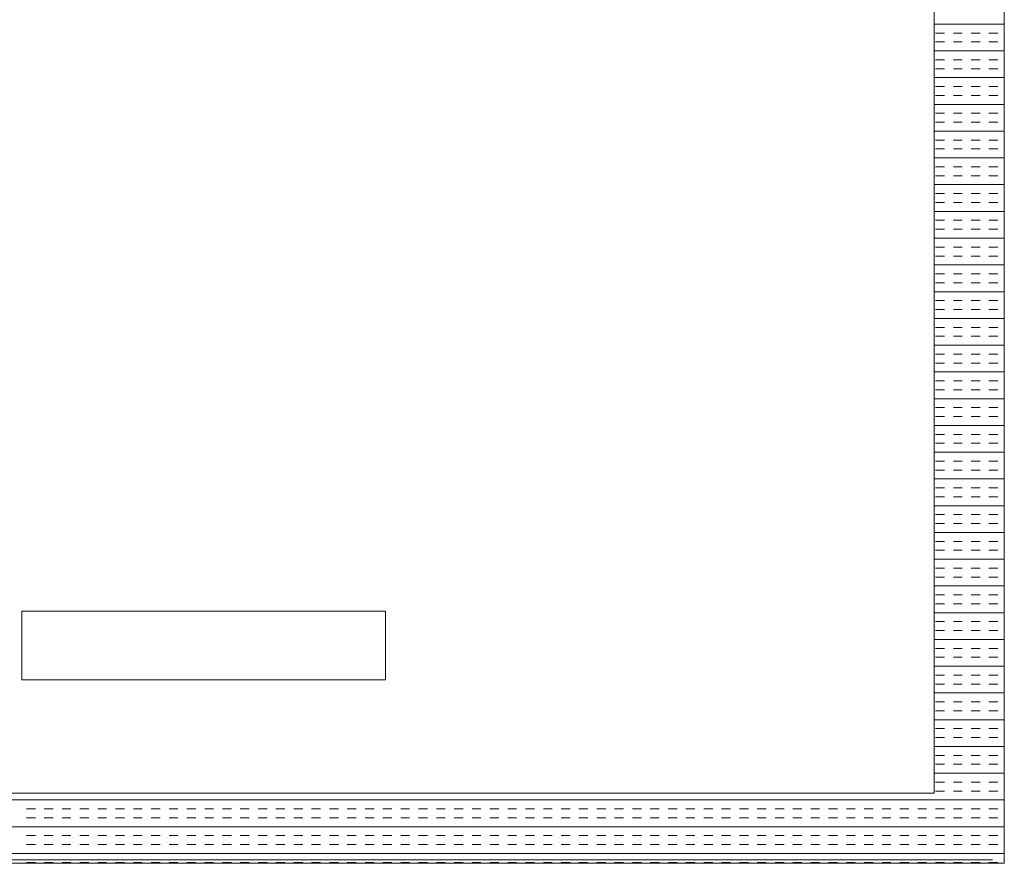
# Model space of a CAD drawing. Header units: millimetres. Extents: x 99250 to 122845, y -19292 to 18303.
# Tile 62 of 99: x 116584 to 116936, y 12854 to 13155. Entities that reach past the tile are written whole.
import ezdxf

# ---------------------------------------------------------------- set-up
doc = ezdxf.new("R2010")
doc.units = ezdxf.units.MM
doc.header["$MEASUREMENT"] = 0
doc.layers.add('IRISH HOUSE_HYD AIRPORT_DRAINAGE LAYOUT 1$0$GREY SCALE', color=8, linetype='Continuous')
doc.layers.add('IRISH HOUSE_HYD AIRPORT_DRAINAGE LAYOUT 1$0$GREYSCALE', color=8, linetype='Continuous', lineweight=0)
doc.layers.add('M-MEP-ELPR-EQUIP', color=6, linetype='Continuous', lineweight=20)

# ---------------------------------------------------------------- blocks, each defined once
blk = doc.blocks.new('IRISH HOUSE_HYD AIRPORT_DRAINAGE LAYOUT 1$0$FLOOR PLAN')
at = {"layer": 'IRISH HOUSE_HYD AIRPORT_DRAINAGE LAYOUT 1$0$GREYSCALE', "color": 8, "lineweight": 0, "ltscale": 0.25}
for p, q in [((16935.84, 12854.21), (16935.84, 13455.66)), ((16910.78, 12879.27), (16910.78, 13430.6)), ((16585.01, 12944.21), (16714.83, 12944.21)), ((16585.01, 12919.65), (16585.01, 12944.21)), ((16714.83, 12944.21), (16714.83, 12919.65)), ((16714.83, 12919.65), (16585.01, 12919.65)), ((16359.44, 12879.27), (16910.78, 12879.27)), ((16334.38, 12854.21), (16935.84, 12854.21))]:
    blk.add_line(p, q, dxfattribs=at)
at = {"layer": 'IRISH HOUSE_HYD AIRPORT_DRAINAGE LAYOUT 1$0$GREYSCALE', "color": 8, "lineweight": 0}
for p, q in [((16910.78, 13153.71), (16935.84, 13153.71)), ((16911.27, 13150.52), (16914.45, 13150.52)), ((16917.64, 13150.52), (16920.82, 13150.52)), ((16924, 13150.52), (16927.18, 13150.52)), ((16930.37, 13150.52), (16933.55, 13150.52)), ((16911.27, 13147.34), (16914.45, 13147.34)), ((16917.64, 13147.34), (16920.82, 13147.34)), ((16924, 13147.34), (16927.18, 13147.34)), ((16930.37, 13147.34), (16933.55, 13147.34)), ((16910.78, 13144.16), (16935.84, 13144.16)), ((16911.27, 13140.97), (16914.45, 13140.97)), ((16917.64, 13140.97), (16920.82, 13140.97)), ((16924, 13140.97), (16927.18, 13140.97)), ((16930.37, 13140.97), (16933.55, 13140.97)), ((16911.27, 13137.79), (16914.45, 13137.79)), ((16917.64, 13137.79), (16920.82, 13137.79)), ((16924, 13137.79), (16927.18, 13137.79)), ((16930.37, 13137.79), (16933.55, 13137.79)), ((16910.78, 13134.61), (16935.84, 13134.61)), ((16911.27, 13131.43), (16914.45, 13131.43)), ((16917.64, 13131.43), (16920.82, 13131.43)), ((16924, 13131.43), (16927.18, 13131.43)), ((16930.37, 13131.43), (16933.55, 13131.43)), ((16911.27, 13128.24), (16914.45, 13128.24)), ((16917.64, 13128.24), (16920.82, 13128.24)), ((16924, 13128.24), (16927.18, 13128.24)), ((16930.37, 13128.24), (16933.55, 13128.24)), ((16910.78, 13125.06), (16935.84, 13125.06)), ((16911.27, 13121.88), (16914.45, 13121.88)), ((16911.27, 13118.7), (16914.45, 13118.7)), ((16917.64, 13121.88), (16920.82, 13121.88)), ((16917.64, 13118.7), (16920.82, 13118.7)), ((16924, 13121.88), (16927.18, 13121.88)), ((16924, 13118.7), (16927.18, 13118.7)), ((16930.37, 13121.88), (16933.55, 13121.88)), ((16930.37, 13118.7), (16933.55, 13118.7)), ((16910.78, 13115.51), (16935.84, 13115.51)), ((16911.27, 13112.33), (16914.45, 13112.33)), ((16917.64, 13112.33), (16920.82, 13112.33)), ((16924, 13112.33), (16927.18, 13112.33)), ((16930.37, 13112.33), (16933.55, 13112.33)), ((16911.27, 13109.15), (16914.45, 13109.15)), ((16917.64, 13109.15), (16920.82, 13109.15)), ((16924, 13109.15), (16927.18, 13109.15)), ((16930.37, 13109.15), (16933.55, 13109.15)), ((16910.78, 13105.97), (16935.84, 13105.97)), ((16911.27, 13102.78), (16914.45, 13102.78)), ((16917.64, 13102.78), (16920.82, 13102.78)), ((16924, 13102.78), (16927.18, 13102.78)), ((16930.37, 13102.78), (16933.55, 13102.78)), ((16911.27, 13099.6), (16914.45, 13099.6)), ((16917.64, 13099.6), (16920.82, 13099.6)), ((16924, 13099.6), (16927.18, 13099.6)), ((16930.37, 13099.6), (16933.55, 13099.6)), ((16910.78, 13096.42), (16935.84, 13096.42)), ((16911.27, 13093.23), (16914.45, 13093.23)), ((16917.64, 13093.23), (16920.82, 13093.23)), ((16924, 13093.23), (16927.18, 13093.23)), ((16930.37, 13093.23), (16933.55, 13093.23)), ((16910.78, 13086.87), (16935.84, 13086.87)), ((16911.27, 13090.05), (16914.45, 13090.05)), ((16917.64, 13090.05), (16920.82, 13090.05)), ((16924, 13090.05), (16927.18, 13090.05)), ((16930.37, 13090.05), (16933.55, 13090.05)), ((16911.27, 13083.69), (16914.45, 13083.69)), ((16917.64, 13083.69), (16920.82, 13083.69)), ((16924, 13083.69), (16927.18, 13083.69)), ((16930.37, 13083.69), (16933.55, 13083.69)), ((16911.27, 13080.5), (16914.45, 13080.5)), ((16917.64, 13080.5), (16920.82, 13080.5)), ((16924, 13080.5), (16927.18, 13080.5)), ((16930.37, 13080.5), (16933.55, 13080.5)), ((16910.78, 13077.32), (16935.84, 13077.32)), ((16911.27, 13074.14), (16914.45, 13074.14)), ((16917.64, 13074.14), (16920.82, 13074.14)), ((16924, 13074.14), (16927.18, 13074.14)), ((16930.37, 13074.14), (16933.55, 13074.14)), ((16911.27, 13070.96), (16914.45, 13070.96)), ((16917.64, 13070.96), (16920.82, 13070.96)), ((16924, 13070.96), (16927.18, 13070.96)), ((16930.37, 13070.96), (16933.55, 13070.96)), ((16910.78, 13067.77), (16935.84, 13067.77)), ((16911.27, 13064.59), (16914.45, 13064.59)), ((16917.64, 13064.59), (16920.82, 13064.59)), ((16924, 13064.59), (16927.18, 13064.59)), ((16930.37, 13064.59), (16933.55, 13064.59)), ((16911.27, 13061.41), (16914.45, 13061.41)), ((16917.64, 13061.41), (16920.82, 13061.41)), ((16924, 13061.41), (16927.18, 13061.41)), ((16930.37, 13061.41), (16933.55, 13061.41)), ((16910.78, 13058.22), (16935.84, 13058.22)), ((16911.27, 13055.04), (16914.45, 13055.04)), ((16911.27, 13051.86), (16914.45, 13051.86)), ((16917.64, 13055.04), (16920.82, 13055.04)), ((16917.64, 13051.86), (16920.82, 13051.86)), ((16924, 13055.04), (16927.18, 13055.04)), ((16924, 13051.86), (16927.18, 13051.86)), ((16930.37, 13055.04), (16933.55, 13055.04)), ((16930.37, 13051.86), (16933.55, 13051.86)), ((16910.78, 13048.68), (16935.84, 13048.68)), ((16911.27, 13045.49), (16914.45, 13045.49)), ((16917.64, 13045.49), (16920.82, 13045.49)), ((16924, 13045.49), (16927.18, 13045.49)), ((16930.37, 13045.49), (16933.55, 13045.49)), ((16911.27, 13042.31), (16914.45, 13042.31)), ((16917.64, 13042.31), (16920.82, 13042.31)), ((16924, 13042.31), (16927.18, 13042.31)), ((16930.37, 13042.31), (16933.55, 13042.31)), ((16910.78, 13039.13), (16935.84, 13039.13)), ((16911.27, 13035.95), (16914.45, 13035.95)), ((16917.64, 13035.95), (16920.82, 13035.95)), ((16924, 13035.95), (16927.18, 13035.95)), ((16930.37, 13035.95), (16933.55, 13035.95)), ((16911.27, 13032.76), (16914.45, 13032.76)), ((16917.64, 13032.76), (16920.82, 13032.76)), ((16924, 13032.76), (16927.18, 13032.76)), ((16930.37, 13032.76), (16933.55, 13032.76)), ((16910.78, 13029.58), (16935.84, 13029.58)), ((16911.27, 13026.4), (16914.45, 13026.4)), ((16917.64, 13026.4), (16920.82, 13026.4)), ((16924, 13026.4), (16927.18, 13026.4)), ((16930.37, 13026.4), (16933.55, 13026.4)), ((16910.78, 13020.03), (16935.84, 13020.03)), ((16911.27, 13023.22), (16914.45, 13023.22)), ((16917.64, 13023.22), (16920.82, 13023.22)), ((16924, 13023.22), (16927.18, 13023.22)), ((16930.37, 13023.22), (16933.55, 13023.22)), ((16911.27, 13016.85), (16914.45, 13016.85)), ((16917.64, 13016.85), (16920.82, 13016.85)), ((16924, 13016.85), (16927.18, 13016.85)), ((16930.37, 13016.85), (16933.55, 13016.85)), ((16911.27, 13013.67), (16914.45, 13013.67)), ((16917.64, 13013.67), (16920.82, 13013.67)), ((16924, 13013.67), (16927.18, 13013.67)), ((16930.37, 13013.67), (16933.55, 13013.67)), ((16910.78, 13010.48), (16935.84, 13010.48)), ((16911.27, 13007.3), (16914.45, 13007.3)), ((16917.64, 13007.3), (16920.82, 13007.3)), ((16924, 13007.3), (16927.18, 13007.3)), ((16930.37, 13007.3), (16933.55, 13007.3)), ((16911.27, 13004.12), (16914.45, 13004.12)), ((16917.64, 13004.12), (16920.82, 13004.12)), ((16924, 13004.12), (16927.18, 13004.12)), ((16930.37, 13004.12), (16933.55, 13004.12)), ((16910.78, 13000.94), (16935.84, 13000.94)), ((16911.27, 12997.75), (16914.45, 12997.75)), ((16917.64, 12997.75), (16920.82, 12997.75)), ((16924, 12997.75), (16927.18, 12997.75)), ((16930.37, 12997.75), (16933.55, 12997.75)), ((16911.27, 12994.57), (16914.45, 12994.57)), ((16917.64, 12994.57), (16920.82, 12994.57)), ((16924, 12994.57), (16927.18, 12994.57)), ((16930.37, 12994.57), (16933.55, 12994.57)), ((16910.78, 12991.39), (16935.84, 12991.39)), ((16911.27, 12988.21), (16914.45, 12988.21)), ((16911.27, 12985.02), (16914.45, 12985.02)), ((16917.64, 12988.21), (16920.82, 12988.21)), ((16917.64, 12985.02), (16920.82, 12985.02)), ((16924, 12988.21), (16927.18, 12988.21)), ((16924, 12985.02), (16927.18, 12985.02)), ((16930.37, 12988.21), (16933.55, 12988.21)), ((16930.37, 12985.02), (16933.55, 12985.02)), ((16910.78, 12981.84), (16935.84, 12981.84)), ((16911.27, 12978.66), (16914.45, 12978.66)), ((16917.64, 12978.66), (16920.82, 12978.66)), ((16924, 12978.66), (16927.18, 12978.66)), ((16930.37, 12978.66), (16933.55, 12978.66)), ((16911.27, 12975.47), (16914.45, 12975.47)), ((16917.64, 12975.47), (16920.82, 12975.47)), ((16924, 12975.47), (16927.18, 12975.47)), ((16930.37, 12975.47), (16933.55, 12975.47)), ((16910.78, 12972.29), (16935.84, 12972.29)), ((16911.27, 12969.11), (16914.45, 12969.11)), ((16917.64, 12969.11), (16920.82, 12969.11)), ((16924, 12969.11), (16927.18, 12969.11)), ((16930.37, 12969.11), (16933.55, 12969.11)), ((16911.27, 12965.93), (16914.45, 12965.93)), ((16917.64, 12965.93), (16920.82, 12965.93)), ((16924, 12965.93), (16927.18, 12965.93)), ((16930.37, 12965.93), (16933.55, 12965.93)), ((16910.78, 12962.74), (16935.84, 12962.74)), ((16911.27, 12959.56), (16914.45, 12959.56)), ((16917.64, 12959.56), (16920.82, 12959.56)), ((16924, 12959.56), (16927.18, 12959.56)), ((16930.37, 12959.56), (16933.55, 12959.56)), ((16910.78, 12953.2), (16935.84, 12953.2)), ((16911.27, 12956.38), (16914.45, 12956.38)), ((16917.64, 12956.38), (16920.82, 12956.38)), ((16924, 12956.38), (16927.18, 12956.38)), ((16930.37, 12956.38), (16933.55, 12956.38)), ((16911.27, 12950.01), (16914.45, 12950.01)), ((16917.64, 12950.01), (16920.82, 12950.01)), ((16924, 12950.01), (16927.18, 12950.01)), ((16930.37, 12950.01), (16933.55, 12950.01)), ((16911.27, 12946.83), (16914.45, 12946.83)), ((16917.64, 12946.83), (16920.82, 12946.83)), ((16924, 12946.83), (16927.18, 12946.83)), ((16930.37, 12946.83), (16933.55, 12946.83)), ((16910.78, 12943.65), (16935.84, 12943.65)), ((16911.27, 12940.47), (16914.45, 12940.47)), ((16917.64, 12940.47), (16920.82, 12940.47)), ((16924, 12940.47), (16927.18, 12940.47)), ((16930.37, 12940.47), (16933.55, 12940.47)), ((16911.27, 12937.28), (16914.45, 12937.28)), ((16917.64, 12937.28), (16920.82, 12937.28)), ((16924, 12937.28), (16927.18, 12937.28)), ((16930.37, 12937.28), (16933.55, 12937.28)), ((16910.78, 12934.1), (16935.84, 12934.1)), ((16911.27, 12930.92), (16914.45, 12930.92)), ((16917.64, 12930.92), (16920.82, 12930.92)), ((16924, 12930.92), (16927.18, 12930.92)), ((16930.37, 12930.92), (16933.55, 12930.92)), ((16911.27, 12927.73), (16914.45, 12927.73)), ((16917.64, 12927.73), (16920.82, 12927.73)), ((16924, 12927.73), (16927.18, 12927.73)), ((16930.37, 12927.73), (16933.55, 12927.73)), ((16910.78, 12924.55), (16935.84, 12924.55)), ((16911.27, 12921.37), (16914.45, 12921.37)), ((16911.27, 12918.19), (16914.45, 12918.19)), ((16917.64, 12921.37), (16920.82, 12921.37)), ((16917.64, 12918.19), (16920.82, 12918.19)), ((16924, 12921.37), (16927.18, 12921.37)), ((16924, 12918.19), (16927.18, 12918.19)), ((16930.37, 12921.37), (16933.55, 12921.37)), ((16930.37, 12918.19), (16933.55, 12918.19)), ((16910.78, 12915), (16935.84, 12915)), ((16911.27, 12911.82), (16914.45, 12911.82)), ((16917.64, 12911.82), (16920.82, 12911.82)), ((16924, 12911.82), (16927.18, 12911.82)), ((16930.37, 12911.82), (16933.55, 12911.82)), ((16911.27, 12908.64), (16914.45, 12908.64)), ((16917.64, 12908.64), (16920.82, 12908.64)), ((16924, 12908.64), (16927.18, 12908.64)), ((16930.37, 12908.64), (16933.55, 12908.64)), ((16910.78, 12905.46), (16935.84, 12905.46)), ((16911.27, 12902.27), (16914.45, 12902.27)), ((16917.64, 12902.27), (16920.82, 12902.27)), ((16924, 12902.27), (16927.18, 12902.27)), ((16930.37, 12902.27), (16933.55, 12902.27)), ((16911.27, 12899.09), (16914.45, 12899.09)), ((16917.64, 12899.09), (16920.82, 12899.09)), ((16924, 12899.09), (16927.18, 12899.09)), ((16930.37, 12899.09), (16933.55, 12899.09)), ((16910.78, 12895.91), (16935.84, 12895.91)), ((16911.27, 12892.72), (16914.45, 12892.72)), ((16917.64, 12892.72), (16920.82, 12892.72)), ((16924, 12892.72), (16927.18, 12892.72)), ((16930.37, 12892.72), (16933.55, 12892.72)), ((16910.78, 12886.36), (16935.84, 12886.36)), ((16911.27, 12889.54), (16914.45, 12889.54)), ((16917.64, 12889.54), (16920.82, 12889.54)), ((16924, 12889.54), (16927.18, 12889.54)), ((16930.37, 12889.54), (16933.55, 12889.54)), ((16911.27, 12883.18), (16914.45, 12883.18)), ((16917.64, 12883.18), (16920.82, 12883.18)), ((16924, 12883.18), (16927.18, 12883.18)), ((16930.37, 12883.18), (16933.55, 12883.18)), ((16911.27, 12879.99), (16914.45, 12879.99)), ((16917.64, 12879.99), (16920.82, 12879.99)), ((16924, 12879.99), (16927.18, 12879.99)), ((16930.37, 12879.99), (16933.55, 12879.99)), ((16334.38, 12876.81), (16935.84, 12876.81)), ((16359.44, 12879.27, 59.1), (16910.78, 12879.27, 59.1)), ((16586.64, 12873.63), (16589.82, 12873.63)), ((16593, 12873.63), (16596.18, 12873.63)), ((16599.37, 12873.63), (16602.55, 12873.63)), ((16605.73, 12873.63), (16608.91, 12873.63)), ((16612.1, 12873.63), (16615.28, 12873.63)), ((16618.46, 12873.63), (16621.65, 12873.63)), ((16624.83, 12873.63), (16628.01, 12873.63)), ((16631.19, 12873.63), (16634.38, 12873.63)), ((16637.56, 12873.63), (16640.74, 12873.63)), ((16643.92, 12873.63), (16647.11, 12873.63)), ((16650.29, 12873.63), (16653.47, 12873.63)), ((16656.66, 12873.63), (16659.84, 12873.63)), ((16663.02, 12873.63), (16666.2, 12873.63)), ((16669.39, 12873.63), (16672.57, 12873.63)), ((16675.75, 12873.63), (16678.93, 12873.63)), ((16682.12, 12873.63), (16685.3, 12873.63)), ((16688.48, 12873.63), (16691.67, 12873.63)), ((16694.85, 12873.63), (16698.03, 12873.63)), ((16701.21, 12873.63), (16704.4, 12873.63)), ((16707.58, 12873.63), (16710.76, 12873.63)), ((16713.94, 12873.63), (16717.13, 12873.63)), ((16720.31, 12873.63), (16723.49, 12873.63)), ((16726.67, 12873.63), (16729.86, 12873.63)), ((16733.04, 12873.63), (16736.22, 12873.63)), ((16739.41, 12873.63), (16742.59, 12873.63)), ((16745.77, 12873.63), (16748.95, 12873.63)), ((16752.14, 12873.63), (16755.32, 12873.63)), ((16758.5, 12873.63), (16761.68, 12873.63)), ((16764.87, 12873.63), (16768.05, 12873.63)), ((16771.23, 12873.63), (16774.42, 12873.63)), ((16777.6, 12873.63), (16780.78, 12873.63)), ((16783.96, 12873.63), (16787.15, 12873.63)), ((16790.33, 12873.63), (16793.51, 12873.63)), ((16796.69, 12873.63), (16799.88, 12873.63)), ((16803.06, 12873.63), (16806.24, 12873.63)), ((16809.42, 12873.63), (16812.61, 12873.63)), ((16815.79, 12873.63), (16818.97, 12873.63)), ((16822.16, 12873.63), (16825.34, 12873.63)), ((16828.52, 12873.63), (16831.7, 12873.63)), ((16834.89, 12873.63), (16838.07, 12873.63)), ((16841.25, 12873.63), (16844.43, 12873.63)), ((16847.62, 12873.63), (16850.8, 12873.63)), ((16853.98, 12873.63), (16857.17, 12873.63)), ((16860.35, 12873.63), (16863.53, 12873.63)), ((16866.71, 12873.63), (16869.9, 12873.63)), ((16873.08, 12873.63), (16876.26, 12873.63)), ((16879.44, 12873.63), (16882.63, 12873.63)), ((16885.81, 12873.63), (16888.99, 12873.63)), ((16892.17, 12873.63), (16895.36, 12873.63)), ((16898.54, 12873.63), (16901.72, 12873.63)), ((16904.91, 12873.63), (16908.09, 12873.63)), ((16911.27, 12873.63), (16914.45, 12873.63)), ((16917.64, 12873.63), (16920.82, 12873.63)), ((16924, 12873.63), (16927.18, 12873.63)), ((16930.37, 12873.63), (16933.55, 12873.63)), ((16586.64, 12870.45), (16589.82, 12870.45)), ((16593, 12870.45), (16596.18, 12870.45)), ((16599.37, 12870.45), (16602.55, 12870.45)), ((16605.73, 12870.45), (16608.91, 12870.45)), ((16612.1, 12870.45), (16615.28, 12870.45)), ((16618.46, 12870.45), (16621.65, 12870.45)), ((16624.83, 12870.45), (16628.01, 12870.45)), ((16631.19, 12870.45), (16634.38, 12870.45)), ((16637.56, 12870.45), (16640.74, 12870.45)), ((16643.92, 12870.45), (16647.11, 12870.45)), ((16650.29, 12870.45), (16653.47, 12870.45)), ((16656.66, 12870.45), (16659.84, 12870.45)), ((16663.02, 12870.45), (16666.2, 12870.45)), ((16669.39, 12870.45), (16672.57, 12870.45)), ((16675.75, 12870.45), (16678.93, 12870.45)), ((16682.12, 12870.45), (16685.3, 12870.45)), ((16688.48, 12870.45), (16691.67, 12870.45)), ((16694.85, 12870.45), (16698.03, 12870.45)), ((16701.21, 12870.45), (16704.4, 12870.45)), ((16707.58, 12870.45), (16710.76, 12870.45)), ((16713.94, 12870.45), (16717.13, 12870.45)), ((16720.31, 12870.45), (16723.49, 12870.45)), ((16726.67, 12870.45), (16729.86, 12870.45)), ((16733.04, 12870.45), (16736.22, 12870.45)), ((16739.41, 12870.45), (16742.59, 12870.45)), ((16745.77, 12870.45), (16748.95, 12870.45)), ((16752.14, 12870.45), (16755.32, 12870.45)), ((16758.5, 12870.45), (16761.68, 12870.45)), ((16764.87, 12870.45), (16768.05, 12870.45)), ((16771.23, 12870.45), (16774.42, 12870.45)), ((16777.6, 12870.45), (16780.78, 12870.45)), ((16783.96, 12870.45), (16787.15, 12870.45)), ((16790.33, 12870.45), (16793.51, 12870.45)), ((16796.69, 12870.45), (16799.88, 12870.45)), ((16803.06, 12870.45), (16806.24, 12870.45)), ((16809.42, 12870.45), (16812.61, 12870.45)), ((16815.79, 12870.45), (16818.97, 12870.45)), ((16822.16, 12870.45), (16825.34, 12870.45)), ((16828.52, 12870.45), (16831.7, 12870.45)), ((16834.89, 12870.45), (16838.07, 12870.45)), ((16841.25, 12870.45), (16844.43, 12870.45)), ((16847.62, 12870.45), (16850.8, 12870.45)), ((16853.98, 12870.45), (16857.17, 12870.45)), ((16860.35, 12870.45), (16863.53, 12870.45)), ((16866.71, 12870.45), (16869.9, 12870.45)), ((16873.08, 12870.45), (16876.26, 12870.45)), ((16879.44, 12870.45), (16882.63, 12870.45)), ((16885.81, 12870.45), (16888.99, 12870.45)), ((16892.17, 12870.45), (16895.36, 12870.45)), ((16898.54, 12870.45), (16901.72, 12870.45)), ((16904.91, 12870.45), (16908.09, 12870.45)), ((16911.27, 12870.45), (16914.45, 12870.45)), ((16917.64, 12870.45), (16920.82, 12870.45)), ((16924, 12870.45), (16927.18, 12870.45)), ((16930.37, 12870.45), (16933.55, 12870.45)), ((16334.38, 12867.26), (16935.84, 12867.26)), ((16586.64, 12864.08), (16589.82, 12864.08)), ((16593, 12864.08), (16596.18, 12864.08)), ((16599.37, 12864.08), (16602.55, 12864.08)), ((16605.73, 12864.08), (16608.91, 12864.08)), ((16612.1, 12864.08), (16615.28, 12864.08)), ((16618.46, 12864.08), (16621.65, 12864.08)), ((16624.83, 12864.08), (16628.01, 12864.08)), ((16631.19, 12864.08), (16634.38, 12864.08)), ((16637.56, 12864.08), (16640.74, 12864.08)), ((16643.92, 12864.08), (16647.11, 12864.08)), ((16650.29, 12864.08), (16653.47, 12864.08)), ((16656.66, 12864.08), (16659.84, 12864.08)), ((16663.02, 12864.08), (16666.2, 12864.08)), ((16669.39, 12864.08), (16672.57, 12864.08)), ((16675.75, 12864.08), (16678.93, 12864.08)), ((16682.12, 12864.08), (16685.3, 12864.08)), ((16688.48, 12864.08), (16691.67, 12864.08)), ((16694.85, 12864.08), (16698.03, 12864.08)), ((16701.21, 12864.08), (16704.4, 12864.08)), ((16707.58, 12864.08), (16710.76, 12864.08)), ((16713.94, 12864.08), (16717.13, 12864.08)), ((16720.31, 12864.08), (16723.49, 12864.08)), ((16726.67, 12864.08), (16729.86, 12864.08)), ((16733.04, 12864.08), (16736.22, 12864.08)), ((16739.41, 12864.08), (16742.59, 12864.08)), ((16745.77, 12864.08), (16748.95, 12864.08)), ((16752.14, 12864.08), (16755.32, 12864.08)), ((16758.5, 12864.08), (16761.68, 12864.08)), ((16764.87, 12864.08), (16768.05, 12864.08)), ((16771.23, 12864.08), (16774.42, 12864.08)), ((16777.6, 12864.08), (16780.78, 12864.08)), ((16783.96, 12864.08), (16787.15, 12864.08)), ((16790.33, 12864.08), (16793.51, 12864.08)), ((16796.69, 12864.08), (16799.88, 12864.08)), ((16803.06, 12864.08), (16806.24, 12864.08)), ((16809.42, 12864.08), (16812.61, 12864.08)), ((16815.79, 12864.08), (16818.97, 12864.08)), ((16822.16, 12864.08), (16825.34, 12864.08)), ((16828.52, 12864.08), (16831.7, 12864.08)), ((16834.89, 12864.08), (16838.07, 12864.08)), ((16841.25, 12864.08), (16844.43, 12864.08)), ((16847.62, 12864.08), (16850.8, 12864.08)), ((16853.98, 12864.08), (16857.17, 12864.08)), ((16860.35, 12864.08), (16863.53, 12864.08)), ((16866.71, 12864.08), (16869.9, 12864.08)), ((16873.08, 12864.08), (16876.26, 12864.08)), ((16879.44, 12864.08), (16882.63, 12864.08)), ((16885.81, 12864.08), (16888.99, 12864.08)), ((16892.17, 12864.08), (16895.36, 12864.08)), ((16898.54, 12864.08), (16901.72, 12864.08)), ((16904.91, 12864.08), (16908.09, 12864.08)), ((16911.27, 12864.08), (16914.45, 12864.08)), ((16917.64, 12864.08), (16920.82, 12864.08)), ((16924, 12864.08), (16927.18, 12864.08)), ((16930.37, 12864.08), (16933.55, 12864.08)), ((16586.64, 12860.9), (16589.82, 12860.9)), ((16593, 12860.9), (16596.18, 12860.9)), ((16599.37, 12860.9), (16602.55, 12860.9)), ((16605.73, 12860.9), (16608.91, 12860.9)), ((16612.1, 12860.9), (16615.28, 12860.9)), ((16618.46, 12860.9), (16621.65, 12860.9)), ((16624.83, 12860.9), (16628.01, 12860.9)), ((16631.19, 12860.9), (16634.38, 12860.9)), ((16637.56, 12860.9), (16640.74, 12860.9)), ((16643.92, 12860.9), (16647.11, 12860.9)), ((16650.29, 12860.9), (16653.47, 12860.9)), ((16656.66, 12860.9), (16659.84, 12860.9)), ((16663.02, 12860.9), (16666.2, 12860.9)), ((16669.39, 12860.9), (16672.57, 12860.9)), ((16675.75, 12860.9), (16678.93, 12860.9)), ((16682.12, 12860.9), (16685.3, 12860.9)), ((16688.48, 12860.9), (16691.67, 12860.9)), ((16694.85, 12860.9), (16698.03, 12860.9)), ((16701.21, 12860.9), (16704.4, 12860.9)), ((16707.58, 12860.9), (16710.76, 12860.9)), ((16713.94, 12860.9), (16717.13, 12860.9)), ((16720.31, 12860.9), (16723.49, 12860.9)), ((16726.67, 12860.9), (16729.86, 12860.9)), ((16733.04, 12860.9), (16736.22, 12860.9)), ((16739.41, 12860.9), (16742.59, 12860.9)), ((16745.77, 12860.9), (16748.95, 12860.9)), ((16752.14, 12860.9), (16755.32, 12860.9)), ((16758.5, 12860.9), (16761.68, 12860.9)), ((16764.87, 12860.9), (16768.05, 12860.9)), ((16771.23, 12860.9), (16774.42, 12860.9)), ((16777.6, 12860.9), (16780.78, 12860.9)), ((16783.96, 12860.9), (16787.15, 12860.9)), ((16790.33, 12860.9), (16793.51, 12860.9)), ((16796.69, 12860.9), (16799.88, 12860.9)), ((16803.06, 12860.9), (16806.24, 12860.9)), ((16809.42, 12860.9), (16812.61, 12860.9)), ((16815.79, 12860.9), (16818.97, 12860.9)), ((16822.16, 12860.9), (16825.34, 12860.9)), ((16828.52, 12860.9), (16831.7, 12860.9)), ((16834.89, 12860.9), (16838.07, 12860.9)), ((16841.25, 12860.9), (16844.43, 12860.9)), ((16847.62, 12860.9), (16850.8, 12860.9)), ((16853.98, 12860.9), (16857.17, 12860.9)), ((16860.35, 12860.9), (16863.53, 12860.9)), ((16866.71, 12860.9), (16869.9, 12860.9)), ((16873.08, 12860.9), (16876.26, 12860.9)), ((16879.44, 12860.9), (16882.63, 12860.9)), ((16885.81, 12860.9), (16888.99, 12860.9)), ((16892.17, 12860.9), (16895.36, 12860.9)), ((16898.54, 12860.9), (16901.72, 12860.9)), ((16904.91, 12860.9), (16908.09, 12860.9)), ((16911.27, 12860.9), (16914.45, 12860.9)), ((16917.64, 12860.9), (16920.82, 12860.9)), ((16924, 12860.9), (16927.18, 12860.9)), ((16930.37, 12860.9), (16933.55, 12860.9)), ((16931.66, 12855.44, 4524.08), (16330.2, 12855.44, 4524.08)), ((16334.38, 12857.72), (16935.84, 12857.72)), ((16334.38, 12854.21, 59.1), (16935.84, 12854.21, 59.1)), ((16586.64, 12854.53), (16589.82, 12854.53)), ((16593, 12854.53), (16596.18, 12854.53)), ((16599.37, 12854.53), (16602.55, 12854.53)), ((16605.73, 12854.53), (16608.91, 12854.53)), ((16612.1, 12854.53), (16615.28, 12854.53)), ((16618.46, 12854.53), (16621.65, 12854.53)), ((16624.83, 12854.53), (16628.01, 12854.53)), ((16631.19, 12854.53), (16634.38, 12854.53)), ((16637.56, 12854.53), (16640.74, 12854.53)), ((16643.92, 12854.53), (16647.11, 12854.53)), ((16650.29, 12854.53), (16653.47, 12854.53)), ((16656.66, 12854.53), (16659.84, 12854.53)), ((16663.02, 12854.53), (16666.2, 12854.53)), ((16669.39, 12854.53), (16672.57, 12854.53)), ((16675.75, 12854.53), (16678.93, 12854.53)), ((16682.12, 12854.53), (16685.3, 12854.53)), ((16688.48, 12854.53), (16691.67, 12854.53)), ((16694.85, 12854.53), (16698.03, 12854.53)), ((16701.21, 12854.53), (16704.4, 12854.53)), ((16707.58, 12854.53), (16710.76, 12854.53)), ((16713.94, 12854.53), (16717.13, 12854.53)), ((16720.31, 12854.53), (16723.49, 12854.53)), ((16726.67, 12854.53), (16729.86, 12854.53)), ((16733.04, 12854.53), (16736.22, 12854.53)), ((16739.41, 12854.53), (16742.59, 12854.53)), ((16745.77, 12854.53), (16748.95, 12854.53)), ((16752.14, 12854.53), (16755.32, 12854.53)), ((16758.5, 12854.53), (16761.68, 12854.53)), ((16764.87, 12854.53), (16768.05, 12854.53)), ((16771.23, 12854.53), (16774.42, 12854.53)), ((16777.6, 12854.53), (16780.78, 12854.53)), ((16783.96, 12854.53), (16787.15, 12854.53)), ((16790.33, 12854.53), (16793.51, 12854.53)), ((16796.69, 12854.53), (16799.88, 12854.53)), ((16803.06, 12854.53), (16806.24, 12854.53)), ((16809.42, 12854.53), (16812.61, 12854.53)), ((16815.79, 12854.53), (16818.97, 12854.53)), ((16822.16, 12854.53), (16825.34, 12854.53)), ((16828.52, 12854.53), (16831.7, 12854.53)), ((16834.89, 12854.53), (16838.07, 12854.53)), ((16841.25, 12854.53), (16844.43, 12854.53)), ((16847.62, 12854.53), (16850.8, 12854.53)), ((16853.98, 12854.53), (16857.17, 12854.53)), ((16860.35, 12854.53), (16863.53, 12854.53)), ((16866.71, 12854.53), (16869.9, 12854.53)), ((16873.08, 12854.53), (16876.26, 12854.53)), ((16879.44, 12854.53), (16882.63, 12854.53)), ((16885.81, 12854.53), (16888.99, 12854.53)), ((16892.17, 12854.53), (16895.36, 12854.53)), ((16898.54, 12854.53), (16901.72, 12854.53)), ((16904.91, 12854.53), (16908.09, 12854.53)), ((16911.27, 12854.53), (16914.45, 12854.53)), ((16917.64, 12854.53), (16920.82, 12854.53)), ((16924, 12854.53), (16927.18, 12854.53)), ((16930.37, 12854.53), (16933.55, 12854.53))]:
    blk.add_line(p, q, dxfattribs=at)
blk = doc.blocks.new('IRISH HOUSE_HYD AIRPORT_DRAINAGE LAYOUT 1')
at = {"layer": 'IRISH HOUSE_HYD AIRPORT_DRAINAGE LAYOUT 1$0$GREY SCALE'}
blk.add_blockref('IRISH HOUSE_HYD AIRPORT_DRAINAGE LAYOUT 1$0$FLOOR PLAN', (0, 0), dxfattribs=at)

msp = doc.modelspace()

# ---------------------------------------------------------------- block references
at = {"layer": 'M-MEP-ELPR-EQUIP'}
msp.add_blockref('IRISH HOUSE_HYD AIRPORT_DRAINAGE LAYOUT 1', (100000, 0), dxfattribs=at)

doc.saveas('drawing.dxf')
